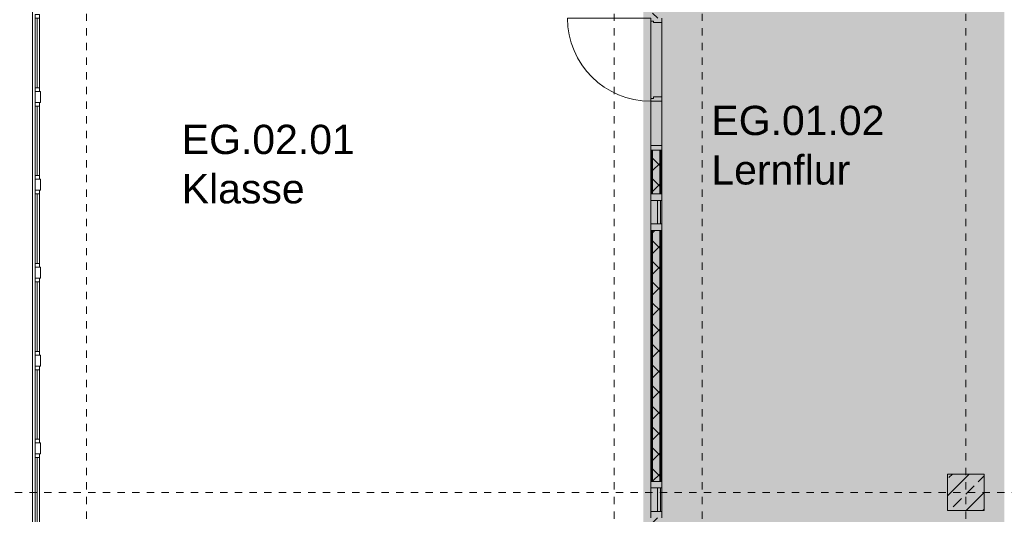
# Model space of a CAD drawing. Header units: metres. Extents: x -54 to 119, y -77 to 33.
# Tile 106 of 138: x 19.85 to 33.28, y 5.4 to 12.16. Entities that reach past the tile are written whole.
import ezdxf

# ---------------------------------------------------------------- set-up
doc = ezdxf.new("R2010")
doc.units = ezdxf.units.M
doc.linetypes.add('Rasterlinie', pattern=[0.019, 0.01, -0.003, 0.003, -0.003])
doc.linetypes.add('Über Schnittebene 1', pattern=[0.001, 0, -0.001])
for name, color, linetype, lineweight in [('A_Detailelemente', 7, 'Continuous', 9), ('A_Fassadenelemente', 7, 'Continuous', 9), ('A_Fassadenpfosten', 7, 'Continuous', 9), ('A_Fenster', 7, 'Continuous', 9), ('A_Fenster_Glas', 7, 'Continuous', 9), ('A_Fenster_Rahmen', 7, 'Continuous', 9), ('A_Geschossdecken', 7, 'Continuous', 9), ('A_Raster', 7, 'Continuous', 9), ('A_Räume_Beschriftung', 7, 'Continuous', 9), ('A_Tragwerksstützen', 7, 'Continuous', 9), ('A_Tragwerksstützen_Stahlbeton', 7, 'Continuous', 18), ('A_Türen', 7, 'Continuous', 9), ('A_Türen_Rahmen', 7, 'Continuous', 9), ('A_Wände', 7, 'Continuous', 9), ('A_Wände_Schraffur', 7, 'Continuous', 18)]:
    doc.layers.add(name, color=color, linetype=linetype, lineweight=lineweight)
doc.styles.add('Arial_B', font='txt', dxfattribs={"height": 0.4})

# ---------------------------------------------------------------- blocks, each defined once
blk = doc.blocks.new('STB Stütze - rechteckig - STB 50 x 50-V5-BS_Übersicht_EG_BRANDSCHUTZ')
at = {"layer": 'A_Tragwerksstützen'}
h = blk.add_hatch(dxfattribs=at)
h.set_pattern_fill('FP_11', color=256, style=0, pattern_type=2)
h.set_pattern_definition([(45, (-32.756, -5.703), (-0.2283955, 0.2283955), []), (45, (-32.528, -5.703), (-0.2283955, 0.2283955), [0.161, -0.081])])
h.paths.add_polyline_path([(0.25, -0.25), (0.25, 0.25), (-0.25, 0.25), (-0.25, -0.25)], flags=0)
at = {"layer": 'A_Tragwerksstützen_Stahlbeton'}
for p, q in [((0.25, 0.25), (-0.25, 0.25)), ((-0.25, 0.25), (-0.25, -0.25)), ((0.25, -0.25), (0.25, 0.25)), ((-0.25, -0.25), (0.25, -0.25))]:
    blk.add_line(p, q, dxfattribs=at)
blk = doc.blocks.new('GSH_Fassade_Fenster_1flg - GSH_Fassade_Fenster_1flg-5999952-BS_Übersicht_EG_BRANDSCHUTZ')
at = {"layer": 'A_Fassadenelemente'}
for p, q in [((-0.475, 0.015), (-0.525, 0.015)), ((-0.525, 0.015), (-0.525, -0.045)), ((-0.475, -0.045), (-0.475, 0.015)), ((-0.475, 0.015), (0.475, 0.015)), ((0.525, 0.015), (0.475, 0.015)), ((0.475, 0.015), (0.475, -0.045)), ((0.525, -0.045), (0.525, 0.015)), ((-0.525, -0.045), (-0.475, -0.045)), ((0.475, -0.015), (-0.475, -0.015)), ((0.475, -0.045), (-0.475, -0.045)), ((0.475, -0.045), (0.525, -0.045))]:
    blk.add_line(p, q, dxfattribs=at)
blk = doc.blocks.new('Pfosten rechteckig - 150x75-1310572-BS_Übersicht_EG_BRANDSCHUTZ')
at = {"layer": 'A_Fassadenpfosten'}
for p, q in [((-0.075, 0.06), (0.075, 0.06)), ((-0.075, -0.015), (-0.075, 0.06)), ((0.075, 0.06), (0.075, -0.015)), ((0.075, -0.015), (-0.075, -0.015))]:
    blk.add_line(p, q, dxfattribs=at)
blk = doc.blocks.new('GSH_Tuer_I_1flg_SZ_OL_SL - 1800_1135x3200_2135_Voll-4240665-BS_Übersicht_EG_BRANDSCHUTZ')
at = {"layer": 'A_Türen'}
for p, q in [((0.9, 1.224), (0.9, 0.089)), ((-0.235, 0.089), (-0.9, 0.089))]:
    blk.add_line(p, q, dxfattribs=at)
at = {"layer": 'A_Türen', "linetype": 'Über Schnittebene 1'}
for p, q in [((-0.9, 0.089), (0.9, 0.089)), ((0.9, -0.061), (-0.9, -0.061))]:
    blk.add_line(p, q, dxfattribs=at)
at = {"layer": 'A_Türen'}
blk.add_arc((0.9, 0.089), 1.135, 90, 180, dxfattribs=at)
at = {"layer": 'A_Türen_Rahmen'}
for p, q in [((-0.84, 0.089), (-0.9, 0.089)), ((-0.84, -0.061), (-0.84, 0.089)), ((-0.235, 0.089), (-0.84, 0.089)), ((-0.195, 0.089), (-0.235, 0.089)), ((-0.235, 0.089), (-0.235, -0.061)), ((-0.195, 0.049), (-0.195, 0.089)), ((-0.175, 0.049), (-0.195, 0.049)), ((-0.175, -0.061), (-0.175, 0.049)), ((0.86, 0.049), (0.84, 0.049)), ((0.84, 0.049), (0.84, -0.061)), ((0.9, 0.089), (0.86, 0.089)), ((0.86, 0.089), (0.86, 0.049)), ((-0.9, -0.061), (-0.84, -0.061)), ((-0.84, -0.061), (-0.235, -0.061)), ((-0.235, -0.061), (-0.175, -0.061)), ((0.84, -0.061), (0.9, -0.061))]:
    blk.add_line(p, q, dxfattribs=at)
blk = doc.blocks.new('Fensterbank1 - Fensterbank-6073046-BS_Übersicht_EG_BRANDSCHUTZ')
at = {"layer": 'A_Fenster'}
blk.add_line((20.021, 5.178), (20.021, 20.673), dxfattribs=at)
blk = doc.blocks.new('FE 1 tlg - Fix - 500 x 1435-6634227-BS_Übersicht_EG_BRANDSCHUTZ')
at = {"layer": 'A_Fenster_Glas'}
for p, q in [((-0.16, -0.016), (0.16, -0.016)), ((-0.16, -0.06), (-0.16, -0.016)), ((0.16, -0.06), (-0.16, -0.06)), ((0.16, -0.016), (0.16, -0.06))]:
    blk.add_line(p, q, dxfattribs=at)
at = {"layer": 'A_Fenster_Rahmen'}
for p, q in [((-0.25, 0.075), (-0.16, 0.075)), ((-0.16, 0.075), (-0.16, -0.016)), ((0.16, 0.075), (-0.16, 0.075)), ((0.16, -0.016), (0.16, 0.075)), ((0.16, 0.075), (0.25, 0.075)), ((-0.16, -0.075), (-0.25, -0.075)), ((-0.16, -0.06), (-0.16, -0.075)), ((-0.16, -0.075), (0.16, -0.075)), ((0.16, -0.075), (0.16, -0.06)), ((0.25, -0.075), (0.16, -0.075))]:
    blk.add_line(p, q, dxfattribs=at)

msp = doc.modelspace()

# ---------------------------------------------------------------- hatches: boundary and pattern name
at = {"layer": 'A_Detailelemente', "true_color": 0xebdb14}
h = msp.add_hatch(color=40, dxfattribs=at)
h.paths.add_polyline_path([(28.406, -3.147), (28.606, -3.147), (28.605, 21.913), (28.356, 21.913), (28.356, -3.147)], flags=0)
h.paths.add_polyline_path([(28.399, 1.423), (28.399, 1.423), (28.406, 1.423)], flags=0)
at = {"layer": 'A_Detailelemente', "true_color": 0xc2e2c4}
msp.add_hatch(color=254, dxfattribs=at).paths.add_polyline_path([(33.2, -3.293), (33.28, -3.291), (33.28, 21.913), (28.606, 21.913), (28.606, -3.293), (33.181, -3.293)], flags=0)
at = {"layer": 'A_Wände_Schraffur', "lineweight": 9}
h = msp.add_hatch(dxfattribs=at)
h.set_pattern_fill('FP_2', color=256, style=0, pattern_type=2)
h.set_pattern_definition([(45, (0, 0), (-0.1414214, 0.1414214), []), (135, (0, 0), (-0.1414214, -0.1414214), [])])
h.paths.add_polyline_path([(28.481, 2.761), (28.581, 2.761), (28.581, 2.886), (28.481, 2.886)], flags=0)
h.paths.add_polyline_path([(28.581, 3.966), (28.581, 5.353), (28.481, 5.353), (28.481, 3.966)], flags=0)
h.paths.add_polyline_path([(28.481, 5.853), (28.581, 5.853), (28.581, 9.278), (28.481, 9.278), (28.481, 5.903)], flags=0)
h.paths.add_polyline_path([(28.481, 9.778), (28.581, 9.778), (28.581, 10.378), (28.481, 10.378), (28.481, 10.025)], flags=0)
h.paths.add_polyline_path([(28.481, 12.178), (28.581, 12.178), (28.581, 14.828), (28.481, 14.828), (28.481, 12.486)], flags=0)
h.paths.add_polyline_path([(28.581, 16.628), (28.581, 22.203), (28.481, 22.203), (28.481, 16.628)], flags=0)

# ---------------------------------------------------------------- linework, layer by layer
at = {"layer": 'A_Geschossdecken'}
for p, q in [((28.456, 11.083), (28.456, 12.138)), ((28.606, 12.118), (28.606, 11.103))]:
    msp.add_line(p, q, dxfattribs=at)
at = {"layer": 'A_Raster', "linetype": 'Rasterlinie'}
for p, q in [((20.756, -66.66), (20.756, 31.784)), ((27.956, -66.66), (27.956, 31.784)), ((29.156, -66.66), (29.156, 31.784)), ((32.756, -66.66), (32.756, 31.784)), ((6.581, 5.703), (94.587, 5.703))]:
    msp.add_line(p, q, dxfattribs=at)
at = {"layer": 'A_Wände', "lineweight": 18}
for p, q in [((28.606, 10.378), (28.456, 10.378)), ((28.456, 10.378), (28.456, 9.778)), ((28.606, 9.778), (28.606, 10.378)), ((28.456, 9.778), (28.606, 9.778)), ((28.606, 9.278), (28.456, 9.278)), ((28.456, 9.278), (28.456, 5.853)), ((28.606, 5.853), (28.606, 9.278)), ((28.456, 5.853), (28.606, 5.853))]:
    msp.add_line(p, q, dxfattribs=at)
at = {"layer": 'A_Wände'}
for p, q in [((28.469, 10.378), (28.469, 9.778)), ((28.481, 10.378), (28.481, 9.778)), ((28.581, 10.378), (28.581, 9.778)), ((28.594, 10.378), (28.594, 9.778)), ((28.469, 9.278), (28.469, 5.853)), ((28.481, 9.278), (28.481, 5.853)), ((28.581, 9.278), (28.581, 5.853)), ((28.594, 9.278), (28.594, 5.853))]:
    msp.add_line(p, q, dxfattribs=at)

# ---------------------------------------------------------------- block references
at = {"layer": 'A_Fassadenelemente', "rotation": 90.00000000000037}
for p in [(20.071, 11.703), (20.071, 10.503), (20.071, 9.303), (20.071, 8.103), (20.071, 6.903), (20.071, 5.703)]:
    msp.add_blockref('GSH_Fassade_Fenster_1flg - GSH_Fassade_Fenster_1flg-5999952-BS_Übersicht_EG_BRANDSCHUTZ', p, dxfattribs=at)
at = {"layer": 'A_Fassadenpfosten', "extrusion": (0, 0, -1), "rotation": 89.99999999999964}
for p in [(-20.071, 11.103), (-20.071, 9.903), (-20.071, 8.703), (-20.071, 7.503), (-20.071, 6.303)]:
    msp.add_blockref('Pfosten rechteckig - 150x75-1310572-BS_Übersicht_EG_BRANDSCHUTZ', p, dxfattribs=at)
at = {"layer": 'A_Fenster'}
msp.add_blockref('Fensterbank1 - Fensterbank-6073046-BS_Übersicht_EG_BRANDSCHUTZ', (0, 0), dxfattribs=at)
at = {"layer": 'A_Fenster', "rotation": 89.9999999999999}
for p in [(28.531, 9.528), (28.531, 5.603)]:
    msp.add_blockref('FE 1 tlg - Fix - 500 x 1435-6634227-BS_Übersicht_EG_BRANDSCHUTZ', p, dxfattribs=at)
at = {"layer": 'A_Tragwerksstützen'}
msp.add_blockref('STB Stütze - rechteckig - STB 50 x 50-V5-BS_Übersicht_EG_BRANDSCHUTZ', (32.756, 5.703), dxfattribs=at)
at = {"layer": 'A_Türen', "rotation": 89.9999999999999}
msp.add_blockref('GSH_Tuer_I_1flg_SZ_OL_SL - 1800_1135x3200_2135_Voll-4240665-BS_Übersicht_EG_BRANDSCHUTZ', (28.545, 11.278), dxfattribs=at)

# ---------------------------------------------------------------- texts
at = {"layer": 'A_Räume_Beschriftung', "char_height": 0.4, "attachment_point": 1, "style": 'Arial_B'}
for s, insert, width in [('EG.01.02', (29.284, 10.982), 2.91814), ('EG.02.01', (22.057, 10.723), 2.91814), ('Lernflur', (29.284, 10.307), 2.59747), ('Klasse', (22.057, 10.049), 2.22869)]:
    msp.add_mtext(s, dxfattribs=dict(at, insert=insert, width=width))

doc.saveas('drawing.dxf')
